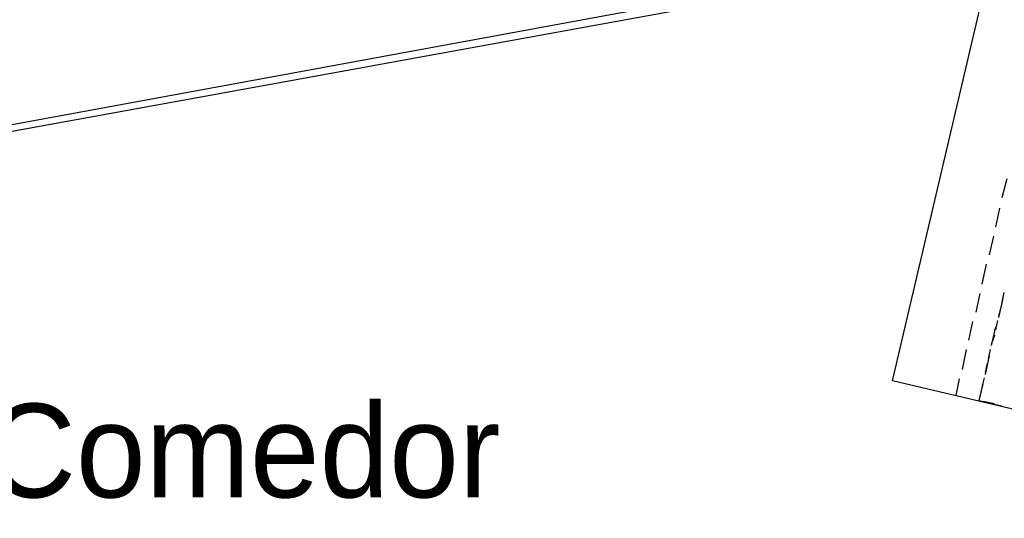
# Model space of a CAD drawing. Header units: feet. Extents: x -79 to 198, y -22 to 181.
# Tile 249 of 256: x 79 to 91, y 144 to 150. Entities that reach past the tile are written whole.
import ezdxf
from ezdxf.enums import TextEntityAlignment as Align

# ---------------------------------------------------------------- set-up
doc = ezdxf.new("R2010")
doc.units = ezdxf.units.FT
doc.layers.add('A-LINEA', color=7, linetype='CONTINUOUS')
doc.layers.add('A-NOMBRE-ESPACIO', color=2, linetype='CONTINUOUS')

msp = doc.modelspace()

# ---------------------------------------------------------------- linework, layer by layer
at = {"layer": 'A-LINEA'}
for p, q in [((118.2654, 156.262), (36.6895, 141.2395)), ((118.2654, 156.262), (36.6895, 141.2395)), ((118.6048, 156.158), (36.6897, 141.24)), ((118.6048, 156.158), (36.6897, 141.24)), ((89.84, 145.6711), (91.0133, 150.6711)), ((91.3067, 148.2578), (91.24, 148.0178)), ((91.2133, 147.8844), (91.16, 147.6444)), ((91.1333, 147.5244), (91.08, 147.2844)), ((91.04, 147.1644), (90.9867, 146.9111)), ((90.96, 146.7911), (90.9067, 146.5511)), ((91.2667, 146.8044), (91.24, 146.6844)), ((91.2533, 146.7244), (91.2, 146.4844)), ((91.2267, 146.6178), (91.2, 146.4978)), ((90.8667, 146.4311), (90.8133, 146.1911)), ((91.16, 146.3644), (91.1067, 146.1244)), ((91.1867, 146.4444), (91.16, 146.3244)), ((91.1467, 146.2578), (91.1067, 146.1378)), ((90.7867, 146.0711), (90.7333, 145.8178)), ((91.08, 145.9911), (91.0267, 145.7511)), ((91.0933, 146.0711), (91.0667, 145.9511)), ((91.0533, 145.8978), (91.0267, 145.7778)), ((92.8933, 144.9511), (89.84, 145.6711)), ((90.6933, 145.6978), (90.6533, 145.4844)), ((91, 145.6311), (90.9467, 145.4178)), ((91.0133, 145.7111), (90.9867, 145.5911)), ((91.1467, 145.3778), (91, 145.4044)), ((91.12, 145.3778), (91.24, 145.3511))]:
    msp.add_line(p, q, dxfattribs=at)
msp.add_lwpolyline([(90.9733, 145.5244), (90.9467, 145.4178), (91.0533, 145.3911)], dxfattribs=at)

# ---------------------------------------------------------------- texts
at = {"layer": 'A-NOMBRE-ESPACIO'}
msp.add_text('Sala - Comedor', height=1.2, dxfattribs=at).set_placement((79.2, 144.1778), align=Align.CENTER)

doc.saveas('drawing.dxf')
